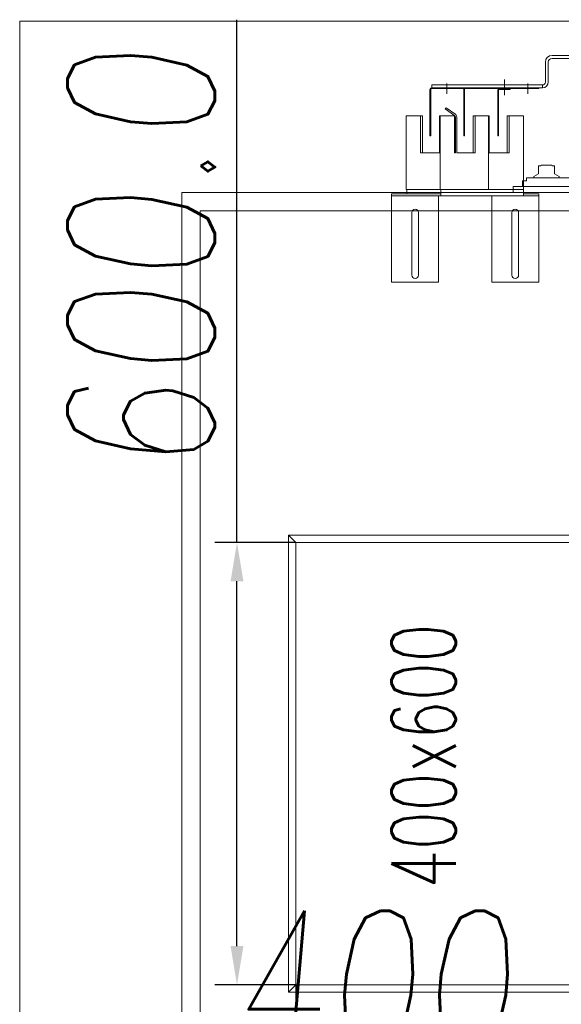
# Model space of a CAD drawing. Header units: millimetres. Extents: x 144573 to 336993, y 74252 to 247042.
# Tile 150 of 256: x 161561 to 162297, y 189721 to 191057. Entities that reach past the tile are written whole.
import ezdxf
from ezdxf.enums import TextEntityAlignment as Align

# ---------------------------------------------------------------- set-up
doc = ezdxf.new("R2010")
doc.units = ezdxf.units.MM
doc.layers.get('Defpoints').update_dxf_attribs({"color": 255, "lineweight": 0})
doc.layers.add('DIM_COMP_AUX', color=255, linetype='Continuous', lineweight=0, plot=False)
doc.layers.add('NOVÁ TENKÁ', color=255, linetype='Continuous', lineweight=0)
doc.layers.add('ŽB', color=255, linetype='Continuous', lineweight=0)
doc.styles.add('ROMANS', font='romans.shx', dxfattribs={"width": 0.75, "oblique": 5, "height": 200})
doc.styles.add('Text0.7_romans', font='romans.shx', dxfattribs={"width": 0.7})
doc.dimstyles.new('KONE_mm', dxfattribs={"dimscale": 15, "dimtxt": 3.5, "dimasz": 3.5, "dimexe": 2, "dimexo": 0, "dimgap": 2, "dimtad": 1, "dimdec": 0, "dimrnd": 0.01, "dimzin": 0, "dimdsep": 46, "dimtxsty": 'ROMANS', "dimsah": 1, "dimcen": 0, "dimclrd": 256, "dimclre": 256, "dimclrt": 256, "dimadec": 1, "dimazin": 3, "dimtfac": 1, "dimtdec": 0, "dimtmove": 0, "dimatfit": 3, "dimfxl": 0, "dimtolj": 1, "dimtzin": 0, "dimarcsym": 0})

# ---------------------------------------------------------------- blocks, each defined once
blk = doc.blocks.new('*D982')
at = {"layer": 'Defpoints', "color": 0, "transparency": 16777216}
for p in [(300, 1805.1), (-300, 1725), (300, 1725)]:
    blk.add_point(p, dxfattribs=at)
at = {"layer": 'DIM_COMP_AUX', "lineweight": -2, "transparency": 16777216}
for p, q in [((-300, 1725), (-300, 1835.1)), ((300, 1725), (300, 1835.1)), ((-247.5, 1805.1), (247.5, 1805.1)), ((300, 1805.1), (1009.5, 1805.1))]:
    blk.add_line(p, q, dxfattribs=at)
at = {"layer": 'DIM_COMP_AUX', "transparency": 16777216}
for points in [[(-247.5, 1813.8), (-247.5, 1796.3), (-300, 1805.1)], [(247.5, 1813.8), (247.5, 1796.3), (300, 1805.1)]]:
    blk.add_solid(points, dxfattribs=at)
at = {"layer": 'DIM_COMP_AUX', "transparency": 16777216, "insert": (681, 1935.1), "char_height": 200, "attachment_point": 5, "style": 'ROMANS'}
blk.add_mtext('\\A1;600.0', dxfattribs=at)
blk = doc.blocks.new('*D983')
at = {"layer": 'Defpoints', "color": 0, "transparency": 16777216}
for p in [(-429.8, 1725), (-300, 1725), (-300, 1325)]:
    blk.add_point(p, dxfattribs=at)
at = {"layer": 'DIM_COMP_AUX', "lineweight": -2, "transparency": 16777216}
for p, q in [((-300, 1725), (-459.8, 1725)), ((-429.8, 1377.5), (-429.8, 1672.5)), ((-300, 1325), (-459.8, 1325))]:
    blk.add_line(p, q, dxfattribs=at)
at = {"layer": 'DIM_COMP_AUX', "transparency": 16777216}
for points in [[(-421, 1672.5), (-438.5, 1672.5), (-429.8, 1725)], [(-421, 1377.5), (-438.5, 1377.5), (-429.8, 1325)]]:
    blk.add_solid(points, dxfattribs=at)
at = {"layer": 'DIM_COMP_AUX', "transparency": 16777216, "insert": (-299.8, 1525), "char_height": 200, "attachment_point": 5, "rotation": 270, "style": 'ROMANS'}
blk.add_mtext('\\A1;400.0', dxfattribs=at)
blk = doc.blocks.new('10030_Elevator_0')
at = {"layer": 'NOVÁ TENKÁ'}
for p, q in [((775, 1880), (-775, 1880)), ((775, 205), (775, 1880)), ((750, 1855), (-750, 1855)), ((750, 205), (750, 1855)), ((-300, 1725), (-310, 1735)), ((300, 1725), (310, 1735)), ((773.4, 1595.35), (653.4, 1595.35)), ((653.4, 1595.35), (653.4, 1531.35)), ((770.4, 1395.35), (770.4, 1595.35)), ((773.4, 1574.35), (773.4, 1595.35)), ((662.9, 1567.85), (710.35, 1567.85)), ((710.35, 1567.85), (747.9, 1567.85)), ((773.4, 1528.35), (773.4, 1574.35)), ((778.9, 1574.35), (773.4, 1574.35)), ((709.85, 1558.85), (662.9, 1558.85)), ((747.9, 1558.85), (709.85, 1558.85)), ((778.9, 1553.85), (778.9, 1509.35)), ((917, 1540.5), (917, 1390.5)), ((917, 1540.5), (921, 1540.5)), ((921, 1540.5), (921, 1390.5)), ((653.4, 1531.35), (770.4, 1531.35)), ((773.4, 1528.35), (770.4, 1528.35)), ((778.9, 1528.35), (773.4, 1528.35)), ((878.9, 1529.35), (878.9, 1530.35)), ((879.26, 1509.31), (888.46, 1522.45)), ((880.8, 1508.02), (890.1, 1521.3)), ((890.1, 1521.3), (888.46, 1522.45)), ((922.76, 1520.19), (909.02, 1520.19)), ((778.9, 1507.85), (778.9, 1463.35)), ((828.9, 1508.55), (876.69, 1508.55)), ((828.9, 1506.55), (877.27, 1506.55)), ((878.9, 1463.85), (878.9, 1483.35)), ((778.9, 1482.35), (778.9, 1461.85)), ((653.4, 1459.35), (770.4, 1459.35)), ((653.4, 1395.35), (653.4, 1459.35)), ((653.4, 1395.35), (653.4, 1459.35)), ((878.9, 1463.85), (778.9, 1463.85)), ((778.9, 1461.85), (778.9, 1416.35)), ((828.9, 1463.85), (828.9, 1463.02)), ((828.9, 1463.85), (828.9, 1463.02)), ((828.9, 1438.35), (828.9, 1463.02)), ((878.9, 1463.02), (828.9, 1463.02)), ((878.9, 1464.02), (878.9, 1463.02)), ((914, 1451.19), (852, 1451.19)), ((852, 1450.19), (852, 1451.19)), ((914, 1450.19), (852, 1450.19)), ((915, 1434.19), (915, 1449.19)), ((916, 1434.19), (916, 1449.19)), ((662.9, 1431.85), (710.11, 1431.85)), ((710.11, 1431.85), (747.9, 1431.85)), ((775.16, 1430), (783, 1430)), ((783, 1097.5), (783, 1430)), ((828.9, 1438.35), (878.9, 1438.35)), ((928.4, 1442.19), (907.14, 1442.19)), ((916, 1434.19), (915, 1434.19)), ((710.11, 1422.85), (662.9, 1422.85)), ((747.9, 1422.85), (710.11, 1422.85)), ((773.4, 1416.35), (770.4, 1416.35)), ((773.4, 1395.35), (773.4, 1416.35)), ((773.4, 1416.35), (818.4, 1416.35)), ((818.9, 1416.35), (778.9, 1416.35)), ((791, 1417.5), (783, 1417.5)), ((791, 1417.5), (791, 1412)), ((791, 1412), (795, 1412)), ((795, 1096.61), (795, 1412)), ((922.76, 1410.19), (909.02, 1410.19)), ((653.4, 1395.35), (773.4, 1395.35)), ((796.72, 1402.25), (795, 1402.25)), ((800.33, 1396), (796.72, 1402.25)), ((811, 1396), (800.33, 1396)), ((811, 1396), (811, 1393)), ((811, 1393), (811.37, 1393)), ((811.37, 1393), (812, 1391.92)), ((812, 1391.92), (812, 1378.09)), ((917, 1390.5), (921, 1390.5)), ((811, 1377), (811.37, 1377)), ((811, 1374), (811, 1377)), ((811.37, 1377), (812, 1378.09)), ((952, 1386.5), (925, 1386.5)), ((952, 1382.5), (925, 1382.5)), ((957, 1377.5), (957, 1136)), ((961, 1377.5), (961, 1136)), ((796.72, 1367.75), (795, 1367.75)), ((800.33, 1374), (796.72, 1367.75)), ((800.33, 1374), (811, 1374))]:
    blk.add_line(p, q, dxfattribs=at)
for points in [[(-310, 1315), (310, 1315), (310, 1735), (-310, 1735)], [(-300, 1325), (300, 1325), (300, 1725), (-300, 1725)]]:
    blk.add_lwpolyline(points, close=True, dxfattribs=at)
for points in [[(878.9, 1555.85), (878.9, 1575.35), (778.9, 1575.35), (778.9, 1553.85)], [(878.9, 1553.35), (878.9, 1555.85), (828.9, 1555.85), (828.9, 1529.35)], [(878.9, 1553.35), (828.9, 1553.35), (828.9, 1530.35), (878.9, 1530.35)], [(915, 1543.19), (852, 1543.19), (852, 1542.19), (915, 1542.19)], [(917, 1541.19), (917, 1395.19), (916, 1395.19), (916, 1541.19)], [(878.9, 1509.03), (878.9, 1529.35), (778.9, 1529.35), (778.9, 1507.85)], [(878.9, 1509.03), (878.9, 1509.85), (828.9, 1509.85), (828.9, 1508.55)], [(828.9, 1506.55), (828.9, 1484.35), (878.9, 1484.35)], [(828.9, 1506.55), (828.9, 1481.85), (878.9, 1481.85), (878.9, 1484.35)], [(915, 1496.19), (852, 1496.19), (852, 1497.19), (915, 1497.19)], [(818.9, 1416.35), (878.9, 1416.35), (878.9, 1438.35)], [(828.9, 1438.35), (828.9, 1435.85), (878.9, 1435.85), (878.9, 1438.35)], [(828.9, 1438.35), (828.9, 1435.85), (878.9, 1435.85), (878.9, 1438.35)]]:
    blk.add_lwpolyline(points, dxfattribs=at)
for centre, radius, start, end in [((662.9, 1563.35), 4.5, 90, 180), ((662.9, 1563.35), 4.5, 180, 270), ((747.9, 1563.35), 4.5, 0, 90), ((747.9, 1563.35), 4.5, 270, 0), ((915, 1541.19), 2, 0, 90), ((915, 1541.19), 1, 0, 90), ((877.27, 1511.55), 3, 270, 315.01696), ((877.27, 1511.55), 5, 270, 315), ((915, 1498.19), 1, 270, 0), ((915, 1498.19), 2, 270, 300), ((915, 1498.19), 2, 300, 0), ((914, 1449.19), 2, 0, 90), ((914, 1449.19), 1, 0, 90), ((662.9, 1427.35), 4.5, 90, 180), ((747.9, 1427.35), 4.5, 0, 90), ((662.9, 1427.35), 4.5, 180, 270), ((747.9, 1427.35), 4.5, 270, 0), ((925, 1390.5), 8, 180, 270), ((925, 1390.5), 4, 180, 270), ((952, 1377.5), 9, 0, 90), ((952, 1377.5), 5, 0, 90)]:
    blk.add_arc(centre, radius, start, end, dxfattribs=at)
at = {"layer": 'NOVÁ TENKÁ', "style": 'Text0.7_romans', "width": 0.7}
blk.add_text('400x600', height=87.5, dxfattribs=at).set_placement((10.3, 1508.07), align=Align.CENTER)
at = {"layer": 'DIM_COMP_AUX'}
dim = blk.add_linear_dim(base=(300, 1805.08), p1=(-300, 1725), p2=(300, 1725), dimstyle='KONE_mm', override={"dimdec": 1}, dxfattribs=at)
dim.commit()
dim.dimension.update_dxf_attribs({"geometry": '*D982', "text_midpoint": (681.01, 1935.08)})
dim = blk.add_linear_dim(base=(-429.76, 1725), p1=(-300, 1325), p2=(-300, 1725), angle=90, dimstyle='KONE_mm', override={"dimdec": 1}, dxfattribs=at)
dim.commit()
dim.dimension.update_dxf_attribs({"geometry": '*D983', "text_midpoint": (-429.76, 1525), "dimtype": 128})

msp = doc.modelspace()

# ---------------------------------------------------------------- linework, layer by layer
at = {"layer": 'ŽB'}
for q in [(161561.48, 186530.259), (163661.48, 191055.259)]:
    msp.add_line((161561.48, 191055.259), q, dxfattribs=at)

# ---------------------------------------------------------------- block references
at = {"rotation": 90}
msp.add_blockref('10030_Elevator_0', (163661.479, 190047.758), dxfattribs=at)

doc.saveas('drawing.dxf')
